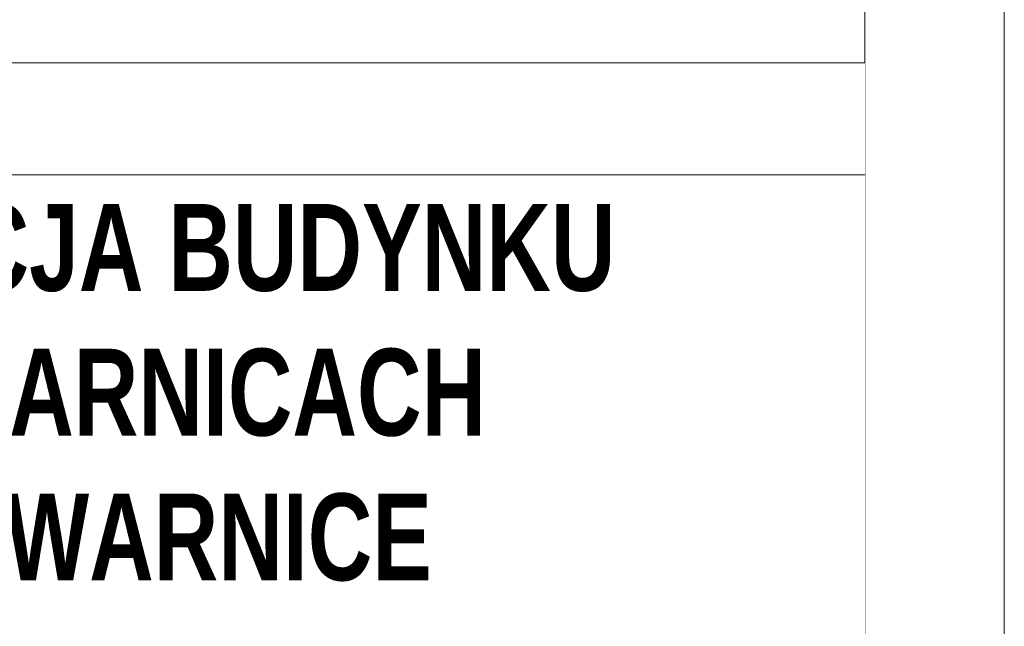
# Model space of a CAD drawing. Header units: millimetres. Extents: x 8949 to 18258, y -1077 to 30686.
# Tile 29 of 89: x 15266 to 15442, y 10816 to 10925. Entities that reach past the tile are written whole.
import ezdxf

# ---------------------------------------------------------------- set-up
doc = ezdxf.new("R2010")
doc.units = ezdxf.units.MM
doc.set_wipeout_variables(frame=1)
doc.layers.add('0A_TABELKA', color=7, linetype='Continuous', lineweight=0)
doc.layers.add('0Z_OPISY', color=7, linetype='Continuous', lineweight=9)
doc.styles.add('Arial', font='arial.ttf')

msp = doc.modelspace()

# ---------------------------------------------------------------- linework, layer by layer
at = {"layer": '0Z_OPISY'}
for points in [[(12242.45, 10243.48), (15442.45, 10243.48), (15442.45, 12343.48), (12242.45, 12343.48)], [(12267.45, 10268.48), (15417.45, 10268.48), (15417.45, 12318.48), (12267.45, 12318.48)]]:
    msp.add_lwpolyline(points, close=True, dxfattribs=at)

# ---------------------------------------------------------------- next in the draw order: wipeouts: each hides what was drawn before it
msp.add_wipeout([(15095.7, 10268.48), (15095.7, 10916.87), (15417.45, 10916.87), (15417.45, 10268.48)]).dxf.layer = '0A_TABELKA'

# ---------------------------------------------------------------- next in the draw order: linework, layer by layer
at = {"layer": '0A_TABELKA'}
for p, q in [((15095.7, 10916.87), (15417.45, 10916.87)), ((15095.7, 10916.87), (15417.45, 10916.87)), ((15095.7, 10916.87), (15417.45, 10916.87)), ((15095.7, 10916.87), (15417.45, 10916.87)), ((15095.7, 10916.87), (15417.45, 10916.87)), ((15095.7, 10916.87), (15417.45, 10916.87)), ((15095.7, 10916.87), (15417.45, 10916.87)), ((15095.7, 10916.87), (15417.45, 10916.87)), ((15095.7, 10916.87), (15417.45, 10916.87)), ((15095.7, 10916.87), (15417.45, 10916.87)), ((15095.7, 10916.87), (15417.45, 10916.87)), ((15095.7, 10916.87), (15417.45, 10916.87)), ((15095.7, 10896.76), (15417.45, 10896.76)), ((15095.7, 10896.76), (15417.45, 10896.76))]:
    msp.add_line(p, q, dxfattribs=at)
msp.add_lwpolyline([(15095.7, 11040.54), (15417.45, 11040.54), (15417.45, 10916.87), (15095.7, 10916.87)], close=True, dxfattribs=at)

# ---------------------------------------------------------------- next in the draw order: texts
at = {"layer": '0A_TABELKA', "insert": (15100.82, 10891.53), "char_height": 12.65, "width": 393.2745, "attachment_point": 1, "style": 'Arial'}
msp.add_mtext('{\\fArial Narrow|b1|i0|c238|p34;\\H1.23077x;\\W0.9;TERMOMODERNIZACJA BUDYNKU \\PURZĘDU GMINY W WARNICACH \\PWARNICE 66, 74-201 WARNICE}', dxfattribs=at)

doc.saveas('drawing.dxf')
